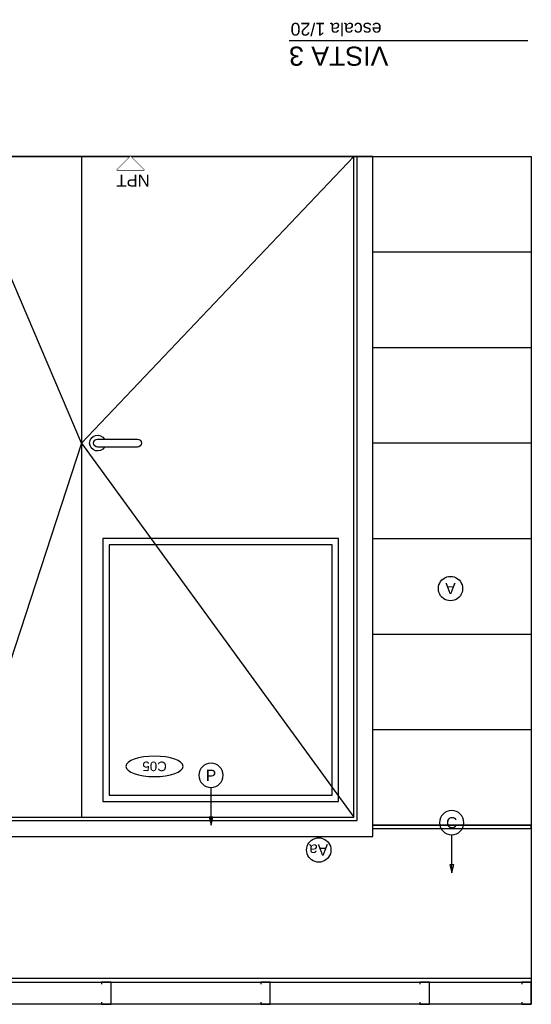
# Model space of a CAD drawing. Header units: millimetres. Extents: x 2889.7 to 2958.5, y 1033.7 to 1094.5.
# Tile 27 of 32: x 2951.2 to 2952.8, y 1033.7 to 1036.8. Entities that reach past the tile are written whole.
import ezdxf
from ezdxf.enums import TextEntityAlignment as Align

# ---------------------------------------------------------------- set-up
doc = ezdxf.new("R2010")
doc.units = ezdxf.units.MM
doc.set_wipeout_variables(frame=1)
for name, color, linetype in [('A-ALBA-0', 9, 'Continuous'), ('A-ALBA-0 @ 20', 9, 'Continuous'), ('A-ALBA-4', 6, 'Continuous'), ('A-ANNO-NIV', 2, 'Continuous'), ('A-ANNO-TEXT @ 20', 2, 'Continuous'), ('A-ANOT-NIVL @ 20', 2, 'Continuous'), ('AE-ALBA-1', 1, 'Continuous')]:
    doc.layers.add(name, color=color, linetype=linetype)
doc.styles.add('BIS estudio', font='swissl.ttf')
doc.styles.add('BIS-ANOT', font='swiss.ttf')
doc.styles.add('E5-100', font='micross.ttf')

# ---------------------------------------------------------------- blocks, each defined once
blk = doc.blocks.new('A-ANNO-TIT')
blk.add_line((-0.0375, 0), (0, 0))
at = {"linetype": 'Continuous', "style": 'E5-100'}
blk.add_attdef('TITULO', text='', height=0.003, dxfattribs=at).set_placement((0, 0), align=Align.BOTTOM_RIGHT)
blk.add_attdef('ESCALA', text='', height=0.002, dxfattribs=at).set_placement((-0.00024, -0.00283), align=Align.RIGHT)
blk = doc.blocks.new('PUERTA DOBLE ASIMETRICA')
blk.add_line((0.235, 0), (0.235, -2.075))
at = {"color": 0}
for points in [[(-0.68, 0), (0.68, 0), (0.68, -2.135), (-0.68, -2.135)], [(-0.63, 0), (0.63, 0), (0.63, -2.085), (-0.63, -2.085)], [(-0.62, 0), (0.62, 0), (0.62, -2.075), (-0.62, -2.075)]]:
    blk.add_lwpolyline(points, close=True, dxfattribs=at)
at = {"color": 9, "linetype": 'ByBlock', "ltscale": 0.2}
for points in [[(0.235, -0.9), (-0.62, 0)], [(0.235, -0.9), (0.62, 0)], [(0.235, -0.9), (-0.62, -2.075)], [(0.235, -0.9), (0.62, -2.075)]]:
    blk.add_lwpolyline(points, dxfattribs=at)
at = {"color": 8}
blk.add_lwpolyline([(0.185, -0.9125, 1), (0.185, -0.8875), (0.06, -0.8875, 1), (0.06, -0.9125)], format="xyb", close=True, dxfattribs=at)
blk.add_arc((0.185, -0.9), 0.025, 210, 150, dxfattribs=at)
blk = doc.blocks.new('CCA-PLANI1')
blk.add_wipeout([(0.225, 0), (0.2186, -0.0189), (0.2045, -0.0333), (0.1875, -0.0442), (0.1691, -0.0528), (0.15, -0.0596), (0.1305, -0.0652), (0.1108, -0.0696), (0.0908, -0.0732), (0.0708, -0.0759), (0.0506, -0.078), (0.0304, -0.0793), (0.0101, -0.0799), (-0.0101, -0.0799), (-0.0304, -0.0793), (-0.0506, -0.078), (-0.0708, -0.0759), (-0.0908, -0.0732), (-0.1108, -0.0696), (-0.1305, -0.0652), (-0.15, -0.0596), (-0.1691, -0.0528), (-0.1875, -0.0442), (-0.2045, -0.0333), (-0.2186, -0.0189), (-0.225, 0), (-0.2186, 0.0189), (-0.2045, 0.0333), (-0.1875, 0.0442), (-0.1691, 0.0528), (-0.15, 0.0596), (-0.1305, 0.0652), (-0.1108, 0.0696), (-0.0908, 0.0732), (-0.0708, 0.0759), (-0.0506, 0.078), (-0.0304, 0.0793), (-0.0101, 0.0799), (0.0101, 0.0799), (0.0304, 0.0793), (0.0506, 0.078), (0.0708, 0.0759), (0.0908, 0.0732), (0.1108, 0.0696), (0.1305, 0.0652), (0.15, 0.0596), (0.1691, 0.0528), (0.1875, 0.0442), (0.2045, 0.0333), (0.2186, 0.0189)])
blk.add_ellipse((0, 0), major_axis=(-0.225, 0), ratio=0.355556, start_param=-3.141592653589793, end_param=3.141592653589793)
at = {"color": 2, "style": 'E5-100'}
blk.add_attdef('TIPO', text='', height=0.075, rotation=360, dxfattribs=at).set_placement((0, 0), align=Align.MIDDLE_CENTER)
blk = doc.blocks.new('*U181')
blk.add_lwpolyline([(0, 0.00785), (0.00031, 0.0066), (-0.00031, 0.0066)], close=True)
blk.add_wipeout([(0, -0.00191), (0.0003, -0.00189), (0.00059, -0.00182), (0.00087, -0.0017), (0.00112, -0.00155), (0.00135, -0.00135), (0.00155, -0.00112), (0.0017, -0.00087), (0.00182, -0.00059), (0.00189, -0.0003), (0.00191, 0), (0.00189, 0.0003), (0.00182, 0.00059), (0.0017, 0.00087), (0.00155, 0.00112), (0.00135, 0.00135), (0.00112, 0.00155), (0.00087, 0.0017), (0.00059, 0.00182), (0.0003, 0.00189), (0, 0.00191), (-0.0003, 0.00189), (-0.00059, 0.00182), (-0.00087, 0.0017), (-0.00112, 0.00155), (-0.00135, 0.00135), (-0.00155, 0.00112), (-0.0017, 0.00087), (-0.00182, 0.00059), (-0.00189, 0.0003), (-0.00191, 0), (-0.00189, -0.0003), (-0.00182, -0.00059), (-0.0017, -0.00087), (-0.00155, -0.00112), (-0.00135, -0.00135), (-0.00112, -0.00155), (-0.00087, -0.0017), (-0.00059, -0.00182), (-0.0003, -0.00189)])
at = {"linetype": 'Continuous'}
blk.add_line((0, 0.00785), (0, 0.00191), dxfattribs=at)
blk.add_circle((0, 0), 0.00191)
at = {"color": 1, "linetype": 'Continuous', "style": 'E5-100'}
blk.add_attdef('LETRA', text='', height=0.00175, dxfattribs=at).set_placement((0, 0), align=Align.MIDDLE_CENTER)
blk = doc.blocks.new('*U321')
at = {"color": 0, "linetype": 'Continuous'}
blk.add_line((-0.0043, 0), (0.00215, 0), dxfattribs=at)
at = {"color": 0, "linetype": 'Continuous', "ltscale": 5}
blk.add_lwpolyline([(-0.00215, -0.00215), (0.00215, -0.00215), (0, 0), (-0.00215, -0.00215)], dxfattribs=at)
blk.add_wipeout([(0, 0), (0.00215, -0.00215), (-0.00215, -0.00215)])
blk = doc.blocks.new('A-ANNO-NOM-2')
blk.add_wipeout([(0, -0.00191), (0.0003, -0.00189), (0.00059, -0.00182), (0.00087, -0.0017), (0.00112, -0.00155), (0.00135, -0.00135), (0.00155, -0.00112), (0.0017, -0.00087), (0.00182, -0.00059), (0.00189, -0.0003), (0.00191, 0), (0.00189, 0.0003), (0.00182, 0.00059), (0.0017, 0.00087), (0.00155, 0.00112), (0.00135, 0.00135), (0.00112, 0.00155), (0.00087, 0.0017), (0.00059, 0.00182), (0.0003, 0.00189), (0, 0.00191), (-0.0003, 0.00189), (-0.00059, 0.00182), (-0.00087, 0.0017), (-0.00112, 0.00155), (-0.00135, 0.00135), (-0.00155, 0.00112), (-0.0017, 0.00087), (-0.00182, 0.00059), (-0.00189, 0.0003), (-0.00191, 0), (-0.00189, -0.0003), (-0.00182, -0.00059), (-0.0017, -0.00087), (-0.00155, -0.00112), (-0.00135, -0.00135), (-0.00112, -0.00155), (-0.00087, -0.0017), (-0.00059, -0.00182), (-0.0003, -0.00189)])
blk.add_lwpolyline([(0, -0.00191), (0.0003, -0.00189), (0.00059, -0.00182), (0.00087, -0.0017), (0.00112, -0.00155), (0.00135, -0.00135), (0.00155, -0.00112), (0.0017, -0.00087), (0.00182, -0.00059), (0.00189, -0.0003), (0.00191, 0), (0.00189, 0.0003), (0.00182, 0.00059), (0.0017, 0.00087), (0.00155, 0.00112), (0.00135, 0.00135), (0.00112, 0.00155), (0.00087, 0.0017), (0.00059, 0.00182), (0.0003, 0.00189), (0, 0.00191), (-0.0003, 0.00189), (-0.00059, 0.00182), (-0.00087, 0.0017), (-0.00112, 0.00155), (-0.00135, 0.00135), (-0.00155, 0.00112), (-0.0017, 0.00087), (-0.00182, 0.00059), (-0.00189, 0.0003), (-0.00191, 0), (-0.00189, -0.0003), (-0.00182, -0.00059), (-0.0017, -0.00087), (-0.00155, -0.00112), (-0.00135, -0.00135), (-0.00112, -0.00155), (-0.00087, -0.0017), (-0.00059, -0.00182), (-0.0003, -0.00189)], close=True)
at = {"color": 1, "linetype": 'Continuous', "style": 'E5-100'}
blk.add_attdef('LETRA', text='', height=0.00175, dxfattribs=at).set_placement((0, 0), align=Align.MIDDLE_CENTER)

msp = doc.modelspace()

# ---------------------------------------------------------------- linework, layer by layer
at = {"color": 6, "ltscale": 0.01}
for points in [[(2951.4854, 1033.71255), (2951.4854, 1033.70537), (2951.5154, 1033.70537), (2951.5154, 1033.77537), (2951.4854, 1033.77537), (2951.4854, 1033.7682)], [(2951.9854, 1033.71255), (2951.9854, 1033.70537), (2952.0154, 1033.70537), (2952.0154, 1033.77537), (2951.9854, 1033.77537), (2951.9854, 1033.7682)], [(2952.4854, 1033.71255), (2952.4854, 1033.70537), (2952.5154, 1033.70537), (2952.5154, 1033.77537), (2952.4854, 1033.77537), (2952.4854, 1033.7682)], [(2952.80539, 1033.71255), (2952.80539, 1033.70537), (2952.83539, 1033.70537), (2952.83539, 1033.77537), (2952.80539, 1033.77537), (2952.80539, 1033.7682)]]:
    msp.add_lwpolyline(points, dxfattribs=at)
at = {"layer": 'A-ALBA-4'}
for p, q in [((2945.73539, 1033.78737), (2952.83539, 1033.78737)), ((2945.73539, 1033.77537), (2952.83539, 1033.77537))]:
    msp.add_line(p, q, dxfattribs=at)
at = {"layer": 'AE-ALBA-1'}
msp.add_lwpolyline([(2952.83539, 1033.70537), (2945.73539, 1033.70537), (2945.73539, 1036.36737), (2952.83539, 1036.36737)], close=True, dxfattribs=at)

# ---------------------------------------------------------------- block references
at = {"layer": 'A-ALBA-0', "xscale": -1, "rotation": 359.9999999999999}
msp.add_blockref('PUERTA DOBLE ASIMETRICA', (2951.65811, 1036.36737), dxfattribs=at)
at = {"layer": 'A-ANNO-TEXT @ 20', "linetype": 'Continuous', "xscale": 20, "yscale": 20, "zscale": 20, "rotation": 179.9999999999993}
msp.add_blockref('A-ANNO-TIT', (2952.07449, 1036.72999), dxfattribs=at).add_auto_attribs({'TITULO': 'VISTA 3', 'ESCALA': 'escala 1/20'})

# ---------------------------------------------------------------- next in the draw order: block references
at = {"layer": 'A-ALBA-0 @ 20'}
ref = msp.add_blockref('CCA-PLANI1', (2951.65193, 1034.45242), dxfattribs=dict(at, xscale=-0.400175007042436, yscale=0.400175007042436, zscale=0.400175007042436, rotation=180))
ref.add_attrib('TIPO', 'C05', dxfattribs={"layer": '0', "color": 2, "height": 0.030013, "rotation": 180, "style": 'E5-100'}).set_placement((2951.65222, 1034.45242), align=Align.MIDDLE_CENTER)
ref = msp.add_blockref('*U181', (2952.58536, 1034.27552), dxfattribs=dict(at, xscale=-20, yscale=20, zscale=20, rotation=180))
ref.add_attrib('LETRA', 'C', dxfattribs={"layer": '0', "color": 1, "linetype": 'Continuous', "height": 0.035, "style": 'E5-100'}).set_placement((2952.58536, 1034.27552), align=Align.MIDDLE_CENTER)
ref = msp.add_blockref('A-ANNO-NOM-2', (2952.16785, 1034.18984), dxfattribs=dict(at, xscale=-20, yscale=20, zscale=20, rotation=180))
ref.add_attrib('LETRA', 'Aa', dxfattribs={"layer": '0', "color": 1, "linetype": 'Continuous', "height": 0.035, "rotation": 180, "style": 'BIS-ANOT'}).set_placement((2952.16716, 1034.18984), align=Align.MIDDLE_CENTER)
at = {"layer": 'A-ANOT-NIVL @ 20', "xscale": -20, "yscale": 20, "zscale": 20, "rotation": 359.9999999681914}
msp.add_blockref('*U321', (2951.57633, 1036.36737), dxfattribs=at)

# ---------------------------------------------------------------- next in the draw order: hatches: boundary and pattern name
at = {"layer": 'A-ALBA-0'}
h = msp.add_hatch(dxfattribs=at)
h.set_pattern_fill('_USER', color=256, scale=0.3, pattern_type=0)
h.set_pattern_definition([(360, (2949.42268, 1034.26748), (4e-16, 0.3), [])])
h.paths.add_polyline_path([(2952.83539, 1036.36737), (2952.83539, 1034.26748), (2952.33811, 1034.26748), (2952.33811, 1034.8674), (2952.33811, 1035.16538), (2952.33811, 1035.42966), (2952.33811, 1035.73936), (2952.33811, 1035.98854), (2952.33811, 1036.14201), (2952.33375, 1036.36737)])

# ---------------------------------------------------------------- next in the draw order: linework, layer by layer
for points in [[(2952.22998, 1035.16737), (2951.48998, 1035.16737), (2951.48998, 1034.34237), (2952.22998, 1034.34237)], [(2952.20998, 1035.14737), (2951.50998, 1035.14737), (2951.50998, 1034.36237), (2952.20998, 1034.36237)]]:
    msp.add_lwpolyline(points, close=True, dxfattribs=at)
msp.add_lwpolyline([(2952.33811, 1034.25748), (2952.83539, 1034.25748), (2952.83539, 1034.26748), (2952.33811, 1034.26748)], dxfattribs=at)

# ---------------------------------------------------------------- next in the draw order: texts
at = {"layer": 'A-ANNO-NIV', "insert": (2951.58466, 1036.29126), "char_height": 0.0375, "attachment_point": 5, "rotation": 180, "style": 'BIS estudio'}
msp.add_mtext('\\A1;NPT', dxfattribs=at)

# ---------------------------------------------------------------- next in the draw order: block references
at = {"layer": 'A-ALBA-0 @ 20'}
ref = msp.add_blockref('A-ANNO-NOM-2', (2952.58157, 1035.01056), dxfattribs=dict(at, xscale=-20, yscale=20, zscale=20, rotation=180))
ref.add_attrib('LETRA', 'A', dxfattribs={"layer": '0', "color": 1, "linetype": 'Continuous', "height": 0.035, "rotation": 180, "style": 'BIS-ANOT'}).set_placement((2952.58157, 1035.01056), align=Align.MIDDLE_CENTER)
ref = msp.add_blockref('*U181', (2951.82942, 1034.4244), dxfattribs=dict(at, xscale=-20, yscale=20, zscale=20, rotation=180))
ref.add_attrib('LETRA', 'P', dxfattribs={"layer": '0', "color": 1, "linetype": 'Continuous', "height": 0.035, "style": 'E5-100'}).set_placement((2951.82942, 1034.4244), align=Align.MIDDLE_CENTER)

doc.saveas('drawing.dxf')
